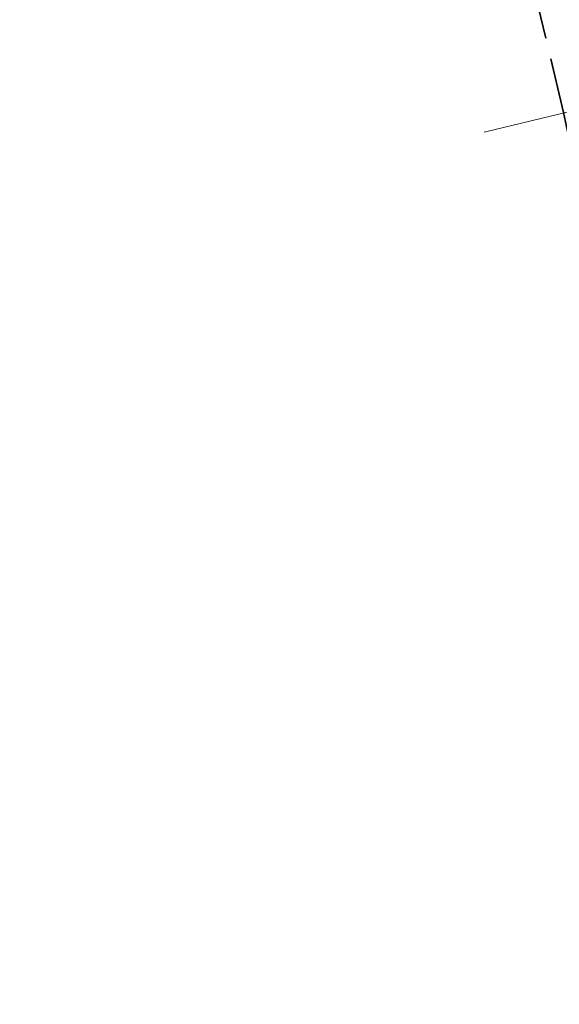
# Model space of a CAD drawing. Header units: metres. Extents: x 196674 to 197628, y 355499 to 356232.
# Tile 39 of 209: x 197026 to 197039, y 355553 to 355576. Entities that reach past the tile are written whole.
import ezdxf

# ---------------------------------------------------------------- set-up
doc = ezdxf.new("R2010")
doc.units = ezdxf.units.M
doc.linetypes.add('ZZ-SYSTEEMGRENS-SO', pattern=[5, 4, -1])
doc.layers.add('N-WE-VH-HULPLIJN-G', color=40, linetype='Continuous', lineweight=5, plot=False)
for name, color, linetype, lineweight, true_color in [('N-WE-VH-OPENVERHARDING_NATUURSTEEN_ZWARTBROEKPLEIN-A', 7, 'Continuous', 20, 0xd9795e), ('N-WE-VH-OPENVERHARDING_TEGEL_200x300_FIETSPAD_ROOD-A', 7, 'Continuous', 5, 0xe04d68), ('X-XX-AL-GRENS_SYSTEEMGRENS-G', 7, 'ZZ-SYSTEEMGRENS-SO', 35, 0xd60036)]:
    doc.layers.add(name, color=color, linetype=linetype, lineweight=lineweight, true_color=true_color)

msp = doc.modelspace()

# ---------------------------------------------------------------- hatches: boundary and pattern name
at = {"layer": 'N-WE-VH-OPENVERHARDING_NATUURSTEEN_ZWARTBROEKPLEIN-A'}
h = msp.add_hatch(dxfattribs=at)
h.set_pattern_fill('AVH-NATUURSTEEN-SO', color=256, scale=0.7, angle=258.0600000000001, pattern_type=2)
h.set_pattern_definition([(288.0600000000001, (197056.2115529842, 355734.4411217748), (2.285864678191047, -2.49423789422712), [21, -2.799999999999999, 6.999999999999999, -1.4]), (288.0600000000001, (197138.0089711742, 355715.2408764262), (1.336245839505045, 1.908269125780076), [4.199999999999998, -0.4619999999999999, 8.399999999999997, -1.05]), (288.0600000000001, (197057.2309859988, 355733.5100705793), (3.148679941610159, -6.630539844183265), [11.2, -1.96, 5.599999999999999, -1.4])])
edge = h.paths.add_edge_path()
edge.add_line((197034.4452834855, 355607.9609666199), (197032.318, 355607.371))
edge.add_line((197032.318, 355607.371), (197032.4233699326, 355606.991060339))
edge.add_line((197032.4233699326, 355606.991060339), (197032.5707986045, 355607.0281552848))
edge.add_line((197032.5707986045, 355607.0281552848), (197037.7201631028, 355586.5627265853))
edge.add_line((197037.7201631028, 355586.5627265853), (197037.5964054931, 355586.5315875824))
edge.add_line((197037.5964054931, 355586.5315875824), (197037.715, 355586.099))
edge.add_line((197037.715, 355586.099), (197039.7777473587, 355586.6419971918))
edge.add_line((197039.7777473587, 355586.6419971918), (197036.8314383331, 355597.8344881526))
edge.add_arc((197230.4358576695, 355648.7988758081), 200.199999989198, 194.6287922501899, 194.7479513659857, ccw=False)
edge.add_arc((197230.4358576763, 355648.7988758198), 200.1999999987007, 193.7698753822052, 194.6287922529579, ccw=False)
edge.add_arc((197230.4358576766, 355648.7988758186), 200.1999999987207, 191.7701211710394, 193.7698753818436, ccw=False)
h.paths.add_polyline_path([(197039.7777473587, 355586.6419971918), (197037.715, 355586.099), (197037.535, 355586.038), (197039.326, 355579.097), (197039.508, 355579.135), (197039.61, 355578.774), (197039.431, 355578.722), (197039.48, 355578.547), (197039.357, 355578.499), (197040.343, 355574.408), (197042.8397249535, 355575.0101024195)])
at = {"layer": 'N-WE-VH-OPENVERHARDING_TEGEL_200x300_FIETSPAD_ROOD-A'}
h = msp.add_hatch(dxfattribs=at)
h.set_pattern_fill('AVH-TEGEL_200X300_HALFST', color=256, scale=2, angle=192.1733031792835, pattern_type=2)
h.set_pattern_definition([(192.1733031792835, (0, 0), (0.08434773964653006, -0.3910057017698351), []), (282.1733031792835, (0, 0), (0.5865085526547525, 0.126521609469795), [0.4, -0.4]), (282.1733031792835, (-0.3910057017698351, -0.08434773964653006), (0.5865085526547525, 0.126521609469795), [-0.4, 0.4])])
edge = h.paths.add_edge_path()
edge.add_arc((197041.6144390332, 355589.4890822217), 1.000000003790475, 14.69781450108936, 32.50908864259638)
edge.add_line((197042.4577452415, 355590.0265156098), (197040.2455874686, 355593.4976925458))
edge.add_arc((197041.0888936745, 355594.0351259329), 1.000000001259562, 194.7479513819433, 212.5090886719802, ccw=False)
edge.add_line((197040.1218386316, 355593.7805585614), (197039.8682099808, 355594.777806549))
edge.add_line((197039.8682099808, 355594.777806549), (197037.9741418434, 355594.2792124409))
edge.add_line((197037.9741418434, 355594.2792124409), (197045.6301011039, 355565.195618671))
edge.add_line((197045.6301011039, 355565.195618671), (197047.5642111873, 355565.7047534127))
edge.add_arc((197048.0477387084, 355565.8320370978), 0.5000000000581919, 59.898338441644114, 194.7479513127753, ccw=False)
edge.add_arc((197048.8000424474, 355567.1297424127), 0.9999999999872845, 239.898338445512, 279.0558038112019)
edge.add_arc((197049.0361369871, 355565.6484391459), 0.4999999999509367, 64.96735597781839, 99.05580380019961, ccw=False)
edge.add_line((197049.2477042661, 355566.1014725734), (197048.7174908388, 355568.6312428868))
edge.add_line((197048.7174908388, 355568.6312428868), (197048.5713451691, 355568.6027095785))
edge.add_arc((197048.5134976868, 355569.0993519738), 0.5000000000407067, 194.6978144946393, 276.6437111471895, ccw=False)
edge.add_line((197048.029858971, 355568.9724914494), (197042.5817164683, 355589.7428032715))

# ---------------------------------------------------------------- linework, layer by layer
at = {"layer": 'N-WE-VH-HULPLIJN-G', "flags": 128}
msp.add_lwpolyline([(197042.8397249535, 355575.0101024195), (197037.4788827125, 355573.7172983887)], dxfattribs=at)
at = {"layer": 'X-XX-AL-GRENS_SYSTEEMGRENS-G', "ltscale": 0.5, "flags": 128}
msp.add_lwpolyline([(197173.0845801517, 355664.4267221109), (197172.678291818, 355658.1040395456), (197176.2062336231, 355657.9276386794), (197179.6585214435, 355660.8258546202), (197196.8460500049, 355641.1849859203), (197196.618113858, 355640.9851655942), (197203.3658004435, 355633.2880423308), (197204.598351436, 355636.2035375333), (197206.181120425, 355637.5931654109), (197210.3450714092, 355632.9793581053), (197211.1344663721, 355633.8542043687), (197215.577003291, 355630.1111014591), (197222.812057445, 355638.6980935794), (197225.7729980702, 355636.1981525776), (197252.4997837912, 355613.6295939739), (197256.3974516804, 355618.2471244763), (197230.4350738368, 355640.1698336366), (197234.5465854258, 355645.0395252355), (197230.9951246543, 355648.102425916), (197227.7363916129, 355651.014992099), (197227.7150354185, 355650.9915016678), (197227.3858924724, 355651.2966605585), (197230.5297411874, 355654.3837220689), (197222.7747070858, 355662.5864016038), (197213.3031688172, 355673.0409596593), (197208.7438719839, 355679.5515306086), (197204.6678372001, 355688.2834966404), (197202.9207222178, 355693.3147658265), (197202.5296188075, 355695.8358091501), (197209.2561496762, 355696.7388380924), (197208.765603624, 355699.4053961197), (197208.8375775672, 355699.4157603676), (197208.4960738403, 355702.0476424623), (197209.7550059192, 355702.1614664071), (197209.6289773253, 355703.3557373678), (197209.431316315, 355705.9322142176), (197209.3853665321, 355708.5054020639), (197209.4909423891, 355711.0763696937), (197209.825975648, 355714.406320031), (197209.1003553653, 355714.700446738), (197209.2732684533, 355715.2254737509), (197208.7827839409, 355715.4092287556), (197209.8333840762, 355718.2914021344), (197204.6571410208, 355720.1605124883), (197206.9259623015, 355726.3911903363), (197207.3755778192, 355727.6258113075), (197205.6951706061, 355728.2354618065), (197201.970541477, 355729.6509828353, -0.03199396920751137), (197199.2658455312, 355725.4928494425), (197194.4988616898, 355729.2364659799), (197191.8020115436, 355731.3330088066), (197190.6829954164, 355730.2418318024), (197188.9323846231, 355731.7580333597, 0.01582069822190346), (197191.308975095, 355733.798286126), (197190.5246250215, 355734.700084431), (197189.8547559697, 355735.4391273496), (197188.5065648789, 355737.3969406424), (197188.3768484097, 355737.5504837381), (197186.2264232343, 355740.6599554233), (197185.4143065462, 355740.8273772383), (197177.0047230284, 355735.000759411), (197161.0308464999, 355735.7499021), (197143.9921317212, 355736.546230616), (197117.3114725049, 355737.8750504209), (197104.5701917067, 355738.4152468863), (197089.3270001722, 355739.2400485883), (197089.4979420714, 355743.4763910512), (197087.6423294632, 355744.6045541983), (197087.2320594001, 355744.8539874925), (197086.4302028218, 355745.4612094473), (197085.6301577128, 355746.0670596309), (197084.2515270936, 355747.3631431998), (197083.0033431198, 355748.790046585), (197081.9521148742, 355750.2640411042), (197081.052108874, 355751.8364435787), (197080.680597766, 355752.6629727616), (197080.3089695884, 355753.4897623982), (197079.7287775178, 355755.2084983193), (197079.3027229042, 355757.0287405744), (197079.0552433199, 355758.8767777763), (197078.9881413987, 355760.748092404), (197079.0484954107, 355761.6954089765), (197079.4901165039, 355761.5482019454), (197081.8987959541, 355767.3947458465), (197083.4122910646, 355769.9863346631), (197084.9290730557, 355772.1438856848), (197085.2777218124, 355772.6391357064), (197085.9504292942, 355773.4546849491), (197087.2615113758, 355775.0451778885), (197089.4568843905, 355777.2328139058), (197092.7058230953, 355779.8115121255), (197090.7255592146, 355782.8612331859), (197090.5279328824, 355783.1655891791), (197094.0593130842, 355784.7965387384), (197089.240221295, 355793.944965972), (197079.8514273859, 355789.6587774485), (197073.1066642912, 355808.1301448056), (197062.6964714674, 355839.0387078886), (197050.201550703, 355834.8591941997), (197054.256388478, 355823.4068109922), (197060.9054150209, 355805.9824325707), (197064.0917084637, 355798.9340248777), (197065.6061934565, 355785.3714584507), (197066.4118943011, 355778.1591798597), (197064.2976158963, 355775.7696807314), (197061.8930028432, 355773.065075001), (197059.8798242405, 355770.937906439), (197059.567781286, 355770.7063368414), (197054.395078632, 355766.8676324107), (197050.1449273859, 355764.4954855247), (197046.646028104, 355763.2036366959), (197046.6485450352, 355763.1967402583), (197042.8018864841, 355761.7681380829), (197042.6247659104, 355761.7025895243), (197032.2172606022, 355760.2665015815), (197022.1724443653, 355758.1057256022), (197022.1490316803, 355758.1349914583), (197018.4791559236, 355757.3507739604), (197017.1834583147, 355757.8590001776), (197013.9320116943, 355762.4906063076), (197012.2359937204, 355764.9334332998), (197011.548662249, 355765.9454268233), (197009.5874376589, 355768.7952768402), (197008.1879451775, 355770.6627745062), (197008.1739746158, 355770.651876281), (197004.3621297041, 355775.7021426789), (197000.7500667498, 355780.6711859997), (196997.3281167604, 355785.4310589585), (196992.0624097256, 355792.5561596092), (196987.5636689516, 355799.6503659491), (196980.2918957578, 355812.3582609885), (196971.7451011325, 355828.1610038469), (196956.4456734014, 355821.2458726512), (196960.0166344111, 355812.4100996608), (196962.4976294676, 355807.0886023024, -0.6085831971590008), (196961.4131292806, 355806.2394416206), (196970.6320923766, 355792.5786144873), (196976.225457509, 355784.303374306), (196982.879968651, 355776.9163582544), (196982.5041383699, 355776.476222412), (196987.7472751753, 355765.3430715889), (196990.3620391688, 355759.9089379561), (196989.6128942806, 355758.3801676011), (196986.801356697, 355757.089894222), (196981.5916446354, 355758.3619052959), (196976.4931413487, 355759.6093032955), (196973.9250311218, 355760.2238822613), (196971.9270970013, 355760.7020113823), (196970.093883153, 355761.1263081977), (196965.2690985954, 355762.243003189), (196955.7026120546, 355764.457163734), (196954.8259486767, 355764.7114400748), (196955.7288446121, 355765.5914382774), (196946.4199106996, 355767.8862061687), (196945.5109518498, 355767.0898728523), (196943.3561815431, 355767.6616250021), (196942.0243707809, 355768.0150110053), (196940.699224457, 355768.3753913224), (196937.911680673, 355769.161377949), (196937.9158913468, 355769.1720679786), (196934.1448626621, 355770.5833311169), (196931.0328001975, 355771.949971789), (196928.1497259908, 355773.3159879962), (196926.2238803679, 355774.3657393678), (196926.7008714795, 355775.2077771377), (196923.9720996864, 355776.8118532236), (196922.1171638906, 355777.9575551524), (196917.5440237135, 355780.8012867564), (196917.0166342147, 355779.9474843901), (196915.4224701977, 355780.9309636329), (196913.0167641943, 355782.4772167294), (196912.757872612, 355782.6539056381), (196911.190523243, 355783.7714957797), (196908.5042566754, 355786.2619442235), (196907.2206986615, 355787.4460719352), (196905.8442773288, 355789.1071714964), (196903.2522146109, 355793.7425243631), (196899.3236920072, 355801.1348770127), (196896.7844047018, 355806.8801932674), (196892.3931631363, 355816.7971943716), (196889.396342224, 355823.7408055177), (196885.4294056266, 355833.1531130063), (196886.3148759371, 355833.6745129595), (196885.0357126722, 355834.4994199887), (196884.9096875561, 355834.6903417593), (196883.5318420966, 355838.2464489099), (196881.8574062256, 355842.456115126), (196879.7964254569, 355847.3435551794), (196879.5508475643, 355847.9274201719), (196877.9207976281, 355851.9810838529), (196875.2708346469, 355858.5729917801), (196872.6243587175, 355865.1536886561), (196870.4789281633, 355870.5362599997), (196868.3870366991, 355875.7889875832), (196865.3800609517, 355883.3409266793), (196863.5295936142, 355887.9873007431), (196863.4110328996, 355888.2849971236), (196862.7400305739, 355889.9711056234), (196863.0622626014, 355890.0962442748), (196861.3970005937, 355894.1395962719), (196861.4037374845, 355894.142038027), (196859.229652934, 355899.4431236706), (196859.0298403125, 355899.3580359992), (196858.8952095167, 355899.696553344), (196858.3959365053, 355900.9492390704), (196849.546747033, 355923.1807260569), (196850.1922005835, 355924.6939033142), (196860.258528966, 355928.6657372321), (196869.5490503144, 355931.0234685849), (196873.3453938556, 355931.8019435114), (196886.2438454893, 355935.4284136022), (196898.3098795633, 355938.5764862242), (196898.3110943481, 355938.5724965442), (196903.1917021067, 355939.7712405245), (196904.7097162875, 355939.0568809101), (196905.0282216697, 355938.2924679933), (196909.0130922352, 355939.952830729), (196908.2642147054, 355942.2627148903), (196902.9799573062, 355958.738663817), (196902.4497829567, 355960.2008490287), (196901.8115777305, 355961.6192158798), (196900.9680556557, 355963.3204536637), (196898.0063144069, 355968.7541705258), (196894.5625896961, 355975.3226559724), (196892.3896866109, 355979.4813913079), (196888.5416758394, 355987.5664713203), (196887.4815956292, 355987.0834539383), (196885.6442474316, 355986.3271839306), (196885.5076204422, 355986.6344104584), (196873.7642690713, 355982.4273955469), (196860.8311621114, 355977.7025315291), (196860.6501748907, 355978.1868262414), (196859.8859481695, 355980.2917607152), (196853.3128873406, 355977.7107309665), (196853.73029577, 355976.6477246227), (196849.4907683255, 355974.9886047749), (196849.0872389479, 355976.0301083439), (196843.9608105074, 355973.9918913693), (196837.8119168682, 355989.4043746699), (196834.5901124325, 355988.2958011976), (196829.2277835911, 355986.0429299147), (196828.1156368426, 355985.4996470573), (196826.3328622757, 355984.7522034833), (196824.2538081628, 355989.7933135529), (196823.3493071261, 355989.4238303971), (196821.5217528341, 355993.9636112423), (196822.4415567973, 355994.327010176), (196811.4142395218, 356022.6098143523), (196811.1941616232, 356022.5241126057), (196809.0787073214, 356027.7608173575), (196808.1570951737, 356027.399245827), (196802.10045471, 356042.8370581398), (196803.0324375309, 356043.2047289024), (196801.2251267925, 356047.7859519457), (196800.9629805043, 356047.6825342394), (196799.5580754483, 356051.2186581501), (196798.9326303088, 356050.9700967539), (196795.7620501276, 356058.7913388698), (196785.962956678, 356083.7526770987), (196782.5256602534, 356092.3853087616), (196783.4607012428, 356092.7526788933), (196781.019036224, 356098.8045971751), (196780.1137519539, 356098.4428009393), (196778.7301102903, 356101.9178165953), (196774.5320198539, 356112.348299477), (196772.2902714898, 356117.515377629), (196776.44078803, 356119.079716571), (196791.849465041, 356131.7811384), (196790.0748953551, 356134.2200693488), (196802.0204483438, 356142.8516660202), (196802.0676224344, 356142.8083428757), (196807.6543048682, 356146.8198669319), (196821.3261595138, 356152.9520820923), (196824.118863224, 356147.8038902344), (196826.9348279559, 356140.6494155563), (196826.9667213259, 356140.5675271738), (196829.5085456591, 356133.5350799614), (196829.5777539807, 356133.3434260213), (196832.2898444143, 356127.7055041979), (196833.7548698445, 356124.6604513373), (196834.9901440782, 356122.0931766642), (196835.0225480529, 356122.0325953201), (196835.1990731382, 356121.7003128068), (196837.0506620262, 356117.8328811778), (196837.4462851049, 356117.0125892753), (196839.1926216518, 356113.3926815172), (196841.4323661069, 356114.511984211), (196841.8392721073, 356113.6336860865), (196848.0955434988, 356116.517072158), (196847.6769788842, 356117.425259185), (196852.5147321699, 356119.6548795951), (196850.4481800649, 356123.3458274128), (196845.5717484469, 356132.2801574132), (196843.8176550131, 356136.7414412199), (196842.4688873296, 356140.1178663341), (196840.0819394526, 356146.0228419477), (196839.9684512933, 356146.3257976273), (196837.6473192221, 356152.5214195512), (196836.4018865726, 356158.1741344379), (196834.8989662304, 356157.8391461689), (196833.0580044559, 356165.8451506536), (196834.6039987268, 356166.1812686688), (196833.231549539, 356172.4004655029), (196818.5547710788, 356168.2850407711), (196819.0904617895, 356165.4031631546), (196818.6774567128, 356164.7734485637), (196805.8544307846, 356160.1790812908), (196763.847697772, 356130.3813046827), (196763.5509762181, 356130.4127969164), (196762.5818188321, 356130.5249803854), (196761.7183121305, 356129.7086118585, 0.04730650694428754), (196752.2297252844, 356136.4176360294), (196747.6793319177, 356140.070134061), (196742.0814451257, 356144.4630395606), (196738.7537234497, 356147.2546337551), (196734.7560397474, 356150.8499354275), (196729.666907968, 356145.2019173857), (196729.4110213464, 356144.9179294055), (196728.5373751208, 356145.25504501), (196726.9098917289, 356145.8830452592), (196726.6614752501, 356145.2392657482), (196726.5077088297, 356145.3668838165), (196724.5966113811, 356147.0002316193), (196723.2386024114, 356148.3499242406), (196720.9989937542, 356150.8008754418), (196719.8259691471, 356152.0571855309), (196717.8551161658, 356153.8806850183), (196716.3066054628, 356155.1783671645), (196713.4920412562, 356157.0380855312), (196712.711518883, 356157.526736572), (196710.5865978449, 356158.6597682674), (196709.0460740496, 356159.8798850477, -0.1436820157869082), (196707.9944026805, 356162.614189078), (196707.7956403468, 356165.0395700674), (196705.255843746, 356165.9921554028), (196703.9080476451, 356165.8817021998), (196704.296213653, 356161.5859622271), (196704.322643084, 356161.4572245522), (196699.9945406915, 356161.1598107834), (196700.4765585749, 356140.6409319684, -0.8375811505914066), (196697.1042396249, 356117.7401990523), (196690.2804314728, 356092.1839640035, 0.01148923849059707), (196682.1238954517, 356058.6533288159), (196678.2447453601, 356040.9444071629), (196676.8078900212, 356034.3849397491), (196676.7367004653, 356034.0373672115), (196673.76097036, 356020.1679628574), (196685.4972137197, 356017.0123139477), (196688.4141098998, 356023.4875724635), (196684.7023326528, 356025.1594317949), (196684.8709302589, 356032.3200466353), (196686.954459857, 356036.67925281), (196701.2270857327, 356066.3816892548), (196697.4228360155, 356068.2135735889), (196701.9253072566, 356087.990611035), (196702.113404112, 356090.4525884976), (196703.1938799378, 356090.1812386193), (196704.7481254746, 356094.7148607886), (196705.3277865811, 356095.9075069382), (196706.1690198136, 356096.9042763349), (196707.142583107, 356097.5850231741), (196708.3354430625, 356098.0646037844), (196709.2981925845, 356097.8962027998), (196710.1314496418, 356097.4912135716), (196711.0135994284, 356096.7398888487), (196711.613187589, 356094.6944549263), (196715.3306055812, 356098.6467015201), (196723.1713741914, 356104.959617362), (196732.8379125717, 356111.0407349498), (196733.3237033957, 356110.1763676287), (196733.395023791, 356110.047721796, 0.4142124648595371), (196734.754474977, 356109.6579975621), (196736.9542150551, 356108.9736747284, -0.02164444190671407), (196739.4192796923, 356107.5715157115, 0.0006306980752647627), (196739.4214182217, 356107.5701773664, -0.2262979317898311), (196739.4250952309, 356107.5644124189), (196739.8764398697, 356106.708415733), (196739.5816296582, 356106.4366577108), (196740.3007240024, 356104.7008456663), (196740.9509263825, 356104.9922062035), (196741.9809548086, 356103.0387080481), (196744.8395286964, 356104.2229286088, -0.3990416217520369), (196746.5871881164, 356103.5518771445), (196746.6513408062, 356103.3996378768), (196746.689370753, 356103.0266088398), (196746.4151777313, 356101.5848105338), (196747.429397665, 356101.3609511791), (196747.5333455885, 356101.2994572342), (196747.5384435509, 356101.2929342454), (196766.0705486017, 356056.7132555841), (196765.1623874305, 356056.3282861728), (196767.2394890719, 356051.1270879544), (196768.1793575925, 356051.5344794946), (196771.4711978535, 356043.8233024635), (196774.40164759, 356036.7635904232), (196774.0151730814, 356036.5839879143), (196774.7283105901, 356034.7171646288), (196775.4376722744, 356034.2825268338), (196775.853972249, 356033.3023071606), (196775.6600364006, 356032.5504327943), (196776.765634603, 356029.8908119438), (196776.718840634, 356029.8583752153), (196777.0974306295, 356028.7594125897), (196777.9658206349, 356027.7189745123), (196778.0591666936, 356026.3169710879), (196778.4461698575, 356025.4565066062), (196778.8262353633, 356024.4427094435), (196778.82622122, 356024.4427022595), (196778.8266270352, 356024.4416646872), (196779.3783198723, 356022.97006407), (196779.3990069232, 356022.9782259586), (196780.7255773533, 356019.5865020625), (196780.754093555, 356019.5982524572), (196782.2401021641, 356015.8367131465), (196783.4327975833, 356012.7766123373), (196782.5021506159, 356012.4159202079), (196784.7325956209, 356006.6609931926), (196786.038590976, 356007.1671596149), (196787.6956637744, 356002.99373992), (196787.5357676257, 356002.9336515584), (196788.527525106, 356000.4577747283), (196788.2725773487, 356000.3582829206), (196788.9724314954, 355999.1126709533), (196789.3908675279, 355998.5302971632), (196789.7536275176, 355998.0254125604), (196789.9147147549, 355996.5999778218), (196790.4410486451, 355995.4737364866), (196790.4469192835, 355995.47546678), (196790.6242366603, 355994.9662783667), (196790.9335315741, 355995.0883984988), (196793.8902314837, 355987.5860400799), (196793.7542048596, 355987.5476454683), (196795.505857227, 355983.2445885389), (196795.6242983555, 355983.312781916), (196796.991807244, 355979.8198586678), (196797.0047048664, 355979.7233568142), (196796.9933585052, 355979.6824914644), (196796.9669683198, 355979.6505170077), (196796.822975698, 355979.5766059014), (196795.3985459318, 355979.0322727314), (196797.1469514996, 355974.4569848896), (196797.1501836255, 355974.4582530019), (196795.4187218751, 355970.4877992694), (196796.2201695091, 355969.6560949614), (196797.0849824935, 355967.4537241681), (196798.9466017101, 355968.1847329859), (196800.5529653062, 355968.8170288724), (196800.6150046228, 355968.7023501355), (196800.8616512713, 355968.7744826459), (196801.6407865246, 355967.8232749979), (196801.6785991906, 355967.7771113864), (196801.6961792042, 355966.4146603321), (196801.7040832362, 355965.8020978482, 0.2098831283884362), (196802.0368526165, 355965.0700742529, 0.1229137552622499), (196802.0944480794, 355964.5891732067), (196802.9107575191, 355962.4451987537), (196803.0986146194, 355962.5296289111, 0.04929694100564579), (196803.2118388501, 355962.3687718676), (196804.3748923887, 355961.0206686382), (196804.4152792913, 355960.973855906), (196804.4401436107, 355960.2826278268), (196804.4459236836, 355960.1212617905), (196803.9148513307, 355960.1157297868), (196805.8237591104, 355955.3454282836), (196806.4277367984, 355955.633371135), (196806.6532355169, 355955.5186944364), (196807.0270248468, 355954.5686016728), (196806.896691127, 355954.2200849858), (196806.3685258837, 355953.9064868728), (196808.2467157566, 355949.1968786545), (196809.0713129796, 355949.5131897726), (196810.7611227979, 355945.21653999), (196812.8164223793, 355939.9905657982), (196815.7958787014, 355932.7153467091), (196817.2786866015, 355929.1286764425), (196819.2233460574, 355924.3463577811), (196820.974699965, 355919.8030463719), (196821.7022264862, 355917.7120897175), (196822.8275510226, 355914.9902061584), (196826.5518493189, 355905.5439142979), (196827.5083210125, 355903.1053161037), (196827.5308293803, 355903.1196992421), (196828.5703350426, 355900.3870734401, 0.1057314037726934), (196828.7975064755, 355900.0358952, 0.1359501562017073), (196828.9295866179, 355899.5185573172), (196829.4561675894, 355898.5993144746), (196829.938950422, 355897.0408730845, 0.1142322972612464), (196830.1661458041, 355896.6512290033, 0.1021066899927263), (196830.23636084, 355896.2531616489), (196830.8234352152, 355894.775179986, 0.09413674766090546), (196831.0235326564, 355894.4601106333, 0.07582889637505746), (196831.0699955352, 355894.1621297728), (196831.3336353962, 355893.3277624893), (196830.5490288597, 355891.650566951), (196830.730654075, 355891.1774844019), (196831.6305612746, 355889.0373983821), (196832.1718899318, 355888.9724389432), (196833.8661398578, 355884.6967749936), (196833.0916363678, 355884.3898747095), (196834.2334853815, 355881.5063921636), (196835.7340846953, 355881.0039957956), (196836.3963712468, 355880.6373454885), (196840.5779483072, 355870.1214583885), (196841.1998491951, 355870.3833319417), (196841.8607508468, 355868.7841549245), (196841.3542408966, 355868.5492854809), (196842.9471889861, 355864.5225379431), (196843.474497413, 355864.7627851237), (196844.0946204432, 355863.1667495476), (196843.4777571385, 355862.8872750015), (196845.6058022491, 355857.295932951), (196845.6591832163, 355857.3179956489), (196848.9573390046, 355849.3870718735), (196849.4691744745, 355849.5945842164), (196850.1900661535, 355847.7561027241), (196849.7024440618, 355847.5164343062), (196851.7354952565, 355842.3219023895), (196851.9803218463, 355841.6963600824), (196852.2130822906, 355841.1927849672), (196852.6975573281, 355840.1446276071), (196853.8314006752, 355837.546665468), (196857.1022606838, 355828.931799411), (196857.1021774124, 355828.9317655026), (196857.104474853, 355828.9259676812), (196857.5027287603, 355827.8770374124), (196857.5177064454, 355827.8831363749), (196859.2608649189, 355823.4841013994, 0.1197895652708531), (196859.5336863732, 355823.098470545, 0.1217854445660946), (196859.5998818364, 355822.6230344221), (196860.3813539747, 355820.6705579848), (196861.5845120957, 355817.6645162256), (196865.3571916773, 355808.1762108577), (196866.650424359, 355804.9223955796), (196866.9894190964, 355804.0482756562), (196869.9609907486, 355796.3858853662), (196870.2417437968, 355795.6982130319), (196874.2597470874, 355785.8213624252), (196876.4751023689, 355779.9106257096), (196876.5248359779, 355779.9270586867), (196877.4783340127, 355777.609714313), (196877.4870572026, 355777.6127263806, 0.01261409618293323), (196879.1276028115, 355773.4671132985), (196880.5794819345, 355769.9265380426), (196879.4564760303, 355768.8985009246), (196871.5899269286, 355765.9267262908), (196874.6150694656, 355763.7405958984), (196870.7815163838, 355762.3431721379), (196871.1765744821, 355761.2637959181), (196873.4589399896, 355754.9534811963), (196873.8205499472, 355753.8743063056), (196877.933770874, 355755.2526192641), (196879.3161058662, 355751.4604592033), (196887.4423074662, 355755.0355723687), (196887.6524770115, 355755.1609821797), (196887.7433886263, 355755.192988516), (196887.8657880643, 355755.2134610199), (196887.9953583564, 355755.215742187), (196888.0352466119, 355755.2100166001), (196888.0806541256, 355755.194805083), (196888.1556229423, 355755.1569219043), (196888.2342456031, 355755.1058393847), (196888.2799178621, 355755.067193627), (196888.3187308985, 355755.0246841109), (196888.3560790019, 355754.9712798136), (196888.4037650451, 355754.8834089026), (196890.242957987, 355750.9480844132), (196890.4947138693, 355750.6026519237), (196890.4494791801, 355750.5430745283), (196891.628236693, 355748.1977836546), (196891.6577586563, 355747.9263099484), (196893.7087405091, 355743.5292781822), (196894.4921495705, 355741.852565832), (196896.872192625, 355740.7600377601), (196896.2575067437, 355739.8318439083), (196898.2715684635, 355738.9073148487), (196899.8509010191, 355738.4527733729), (196902.2825244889, 355737.7529374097), (196907.1457714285, 355736.3532654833), (196917.8474241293, 355733.273265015), (196918.1089377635, 355734.2346253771), (196926.0062285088, 355731.9296392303), (196927.0971120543, 355732.0253109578), (196927.2914126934, 355732.7211091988), (196949.25195892, 355726.9179402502), (196950.9690876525, 355725.7952060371), (196950.858498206, 355725.3568524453), (196952.0887336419, 355725.1461394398), (196952.8819526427, 355724.9555262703), (196952.8603227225, 355724.8954303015), (196952.056959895, 355721.6922553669), (196951.4518210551, 355719.279440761), (196959.2800080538, 355717.3161154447), (196960.8516613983, 355723.8815794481), (196967.4256969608, 355722.1306030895), (196973.9033481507, 355720.4361775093), (196977.8684934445, 355719.3989738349), (196980.4243569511, 355718.8238264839), (196993.7588386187, 355715.5105551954), (196994.7639516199, 355716.0034841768), (196994.9897167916, 355716.0545171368), (196996.5017647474, 355715.9488593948), (196997.3169796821, 355715.6092477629), (196997.9952041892, 355715.036856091), (196998.4610569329, 355714.3165586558), (196998.8408934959, 355713.1578975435), (196998.8373696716, 355713.1068020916), (196998.8026880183, 355712.6039181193), (196998.5054317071, 355711.57326714), (196998.967312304, 355710.0772094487), (197001.8739445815, 355710.9575141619), (197005.9055135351, 355697.924832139), (197007.9029397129, 355691.7178882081), (197012.9334617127, 355675.5491580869), (197017.8784535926, 355659.8034283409), (197019.9986344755, 355652.9868181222), (197022.5523518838, 355644.9202439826), (197025.6999454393, 355634.5227791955), (197025.7567598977, 355634.1895291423), (197025.7192859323, 355633.9168304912), (197025.6181435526, 355633.7020966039), (197025.4453286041, 355633.4758310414), (197025.195021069, 355633.3010221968), (197024.8842618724, 355633.1887622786), (197022.7809993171, 355632.7952119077), (197021.2249886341, 355633.6494658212), (197017.690051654, 355632.6264885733), (197017.7273360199, 355632.4752797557), (197014.1229230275, 355631.4103093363), (197014.0722671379, 355631.5493647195), (197010.0124796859, 355630.3545619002), (197006.5432104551, 355629.6017441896), (197006.5540181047, 355629.5513084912), (197001.1443281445, 355628.4894595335), (196999.2574320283, 355628.1228370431), (197001.9823300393, 355614.4304461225), (197003.2307288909, 355614.6849740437), (197003.6205128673, 355613.1185353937), (197004.006443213, 355611.2187676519), (197003.9614653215, 355611.2096196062), (197004.2119997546, 355610.206901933), (197004.3094756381, 355609.7270704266), (197004.3307955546, 355609.7314437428), (197004.8907984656, 355607.4901357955), (197029.380694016, 355613.7773555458), (197029.3841525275, 355613.7521287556), (197029.4775205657, 355613.7547588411), (197031.0334295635, 355607.6447371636), (197027.1484354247, 355606.7099934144), (197028.7114272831, 355600.2542212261), (197028.8948398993, 355600.3195751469), (197029.4531395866, 355598.0973388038), (197030.7251398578, 355593.0343377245), (197031.3437632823, 355590.5737261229), (197031.1685464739, 355590.5261238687), (197032.7880676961, 355584.152430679), (197036.6741025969, 355585.3719723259), (197038.212636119, 355579.409403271), (197038.2010121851, 355579.4060264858), (197038.2728747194, 355579.1493745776), (197038.1803194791, 355579.1132554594), (197039.3673898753, 355574.1879968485), (197040.0304268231, 355571.0320611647), (197040.88012635, 355567.656390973), (197041.2093863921, 355566.3427106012), (197041.6648791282, 355566.4332058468), (197042.8515333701, 355561.7517462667), (197043.1005016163, 355560.7271915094), (197044.6430261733, 355554.3201080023), (197045.6960009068, 355554.5759243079), (197046.0663295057, 355552.9632527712), (197063.3112487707, 355556.2858520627), (197062.5528863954, 355564.4253253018), (197069.6953954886, 355564.7548009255), (197074.0489944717, 355565.8013962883), (197074.0651927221, 355569.3434042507), (197066.8277845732, 355574.7719568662), (197065.569183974, 355592.4263893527), (197065.9890710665, 355592.2571108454), (197066.9647035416, 355591.9362835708), (197067.948629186, 355591.6804678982), (197069.8143987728, 355591.2835510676), (197070.9138968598, 355590.9670390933), (197072.0547459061, 355590.5568482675), (197073.3952542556, 355590.1721260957, -0.1152568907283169), (197081.1782353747, 355583.3636143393), (197088.1711537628, 355574.4210026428), (197092.5545327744, 355568.8154951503), (197099.4778845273, 355574.1657522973), (197101.0604109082, 355575.3887037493), (197095.3593342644, 355582.7660237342), (197094.9766501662, 355582.4665704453), (197094.8981522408, 355582.7529220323), (197094.2118387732, 355584.4945289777), (197092.7090311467, 355587.275688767), (197091.4245338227, 355588.9961585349), (197089.3067641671, 355591.1364624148), (197086.8976383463, 355592.962353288), (197085.5348704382, 355593.9300294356), (197077.2085234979, 355604.9027706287, -0.1058183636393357), (197071.6588760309, 355616.7440490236), (197070.2271579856, 355628.1527461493), (197068.8732504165, 355641.9015009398), (197068.754855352, 355648.6106856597), (197069.0445282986, 355655.8010382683), (197070.1813272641, 355663.7801162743), (197072.5559036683, 355674.3024406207), (197085.7316641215, 355673.7582615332), (197087.7834693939, 355674.5971967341), (197090.8065214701, 355674.4470028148), (197098.1397626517, 355681.0156148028), (197098.4240622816, 355685.9810240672), (197101.9406964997, 355685.7710316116), (197102.3433846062, 355697.078343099), (197156.4463787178, 355694.9579822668), (197156.2249856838, 355688.6267763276), (197150.0560632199, 355688.8424945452), (197149.8181020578, 355683.7954412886), (197156.0430107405, 355683.50194597), (197155.9434362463, 355681.3833071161), (197156.9940530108, 355681.3047563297), (197158.577914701, 355681.1016482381), (197160.1073547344, 355680.7434348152), (197161.7057278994, 355680.1852727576), (197163.2304949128, 355679.453872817), (197164.6201168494, 355678.5906370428), (197165.2392169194, 355678.1079641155), (197164.835822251, 355677.6446703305), (197163.4881835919, 355676.095416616), (197166.6344331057, 355672.654307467), (197167.6288975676, 355673.3756308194), (197167.9025847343, 355672.918075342), (197168.564826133, 355671.7474093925), (197169.0719519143, 355670.160087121), (197169.4840139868, 355668.6115914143), (197169.5948482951, 355667.1735395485), (197169.7172811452, 355664.6284666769), (197173.0845635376, 355664.4267231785)], format="xyb", dxfattribs=at)

doc.saveas('drawing.dxf')
